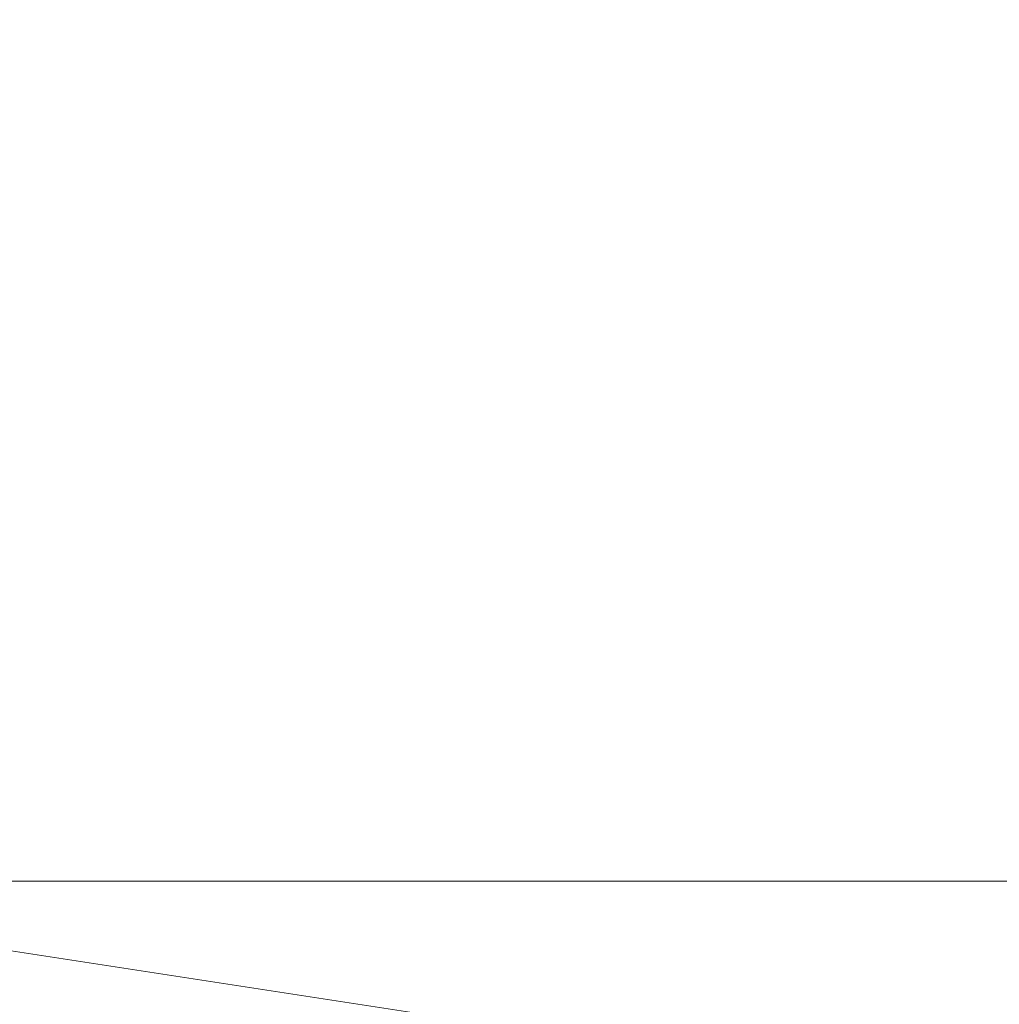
# Model space of a CAD drawing. Header units: inches. Extents: x -263 to 530, y -1 to 602.
# Tile 47 of 256: x -197.905 to -197.705, y 134.475 to 134.676. Entities that reach past the tile are written whole.
import ezdxf

# ---------------------------------------------------------------- set-up
doc = ezdxf.new("R2010")
doc.units = ezdxf.units.IN
doc.header["$MEASUREMENT"] = 0
for name, color, linetype, lineweight in [('A-CLNG', 13, 'Continuous', 13), ('A-FLOR', 192, 'Continuous', 13), ('A-WALL', 113, 'Continuous', 13)]:
    doc.layers.add(name, color=color, linetype=linetype, lineweight=lineweight)

msp = doc.modelspace()

# ---------------------------------------------------------------- meshes
at = {"layer": 'A-CLNG'}
mesh = msp.add_polyface(dxfattribs=at)
corners = [(-198, 134.5, 259.99999), (-198, 134.5, 247.99999), (-136, 134.5, 247.99999), (-136, 134.5, 259.99999)]
mesh.append_faces([[corners[k] for k in face] for face in [(0, 1, 2, 3)]])
mesh = msp.add_polyface(dxfattribs=at)
corners = [(-198, 134.5, 247.99999), (-198, 134.5, 246.49999), (-136, 134.5, 246.49999), (-136, 134.5, 247.99999)]
mesh.append_faces([[corners[k] for k in face] for face in [(0, 1, 2, 3)]])
at = {"layer": 'A-FLOR'}
mesh = msp.add_polyface(dxfattribs=at)
corners = [(-136, 134.5, 114.5), (-136, 134.5, 128), (-198, 134.5, 128), (-198, 134.5, 114.5)]
mesh.append_faces([[corners[k] for k in face] for face in [(0, 1, 2, 3)]])
at = {"layer": 'A-WALL'}
mesh = msp.add_polyface(dxfattribs=at)
corners = [(-189.25, 135, 128), (-189.25, 134.5, 128), (-198, 134.5, 128), (-198, 135, 128)]
mesh.append_faces([[corners[k] for k in face] for face in [(0, 1, 2, 3)]])
mesh = msp.add_polyface(dxfattribs=at)
corners = [(-198, 135, 133), (-198, 134.5, 133), (-189.25, 134.5, 133), (-189.25, 135, 133)]
mesh.append_faces([[corners[k] for k in face] for face in [(0, 1, 2, 3)]])
mesh = msp.add_polyface(dxfattribs=at)
corners = [(-142.5, 134.5, 259.99999), (-142.5, 134.5, 114.5), (-198, 134.5, 114.5), (-204.49999, 134.5, 114.5), (-204.49999, 134.5, 259.99999), (-198, 134.5, 259.99999), (-186, 134.5, 222), (-186, 134.5, 152), (-156, 134.5, 152), (-156, 134.5, 222)]
mesh.append_faces([[corners[k] for k in face] for face in [(1, 8, 9, 0), (8, 1, 2, 7), (7, 2, 3, 6)]], dxfattribs={"vtx0": -1, "vtx2": -1})
mesh.append_faces([[corners[k] for k in face] for face in [(4, 5, 6, 3)]], dxfattribs={"vtx1": -1, "vtx2": -1})
mesh.append_faces([[corners[k] for k in face] for face in [(5, 0, 9, 6)]], dxfattribs={"vtx1": -1, "vtx3": -1})
mesh = msp.add_polyface(dxfattribs=at)
corners = [(-204.49999, 134.5, 114.5), (-198, 134.5, 114.5), (-142.5, 134.5, 114.5), (-142.5, 126, 114.5), (-204.49999, 126, 114.5)]
mesh.append_faces([[corners[k] for k in face] for face in [(1, 4, 0)]], dxfattribs={"vtx0": -1})
mesh.append_faces([[corners[k] for k in face] for face in [(3, 4, 1, 2)]], dxfattribs={"vtx1": -1})
mesh = msp.add_polyface(dxfattribs=at)
corners = [(-142.5, 134.5, 259.99999), (-198, 134.5, 259.99999), (-204.49999, 134.5, 259.99999), (-204.49999, 126, 259.99999), (-142.5, 126, 259.99999)]
mesh.append_faces([[corners[k] for k in face] for face in [(1, 4, 0)]], dxfattribs={"vtx0": -1})
mesh.append_faces([[corners[k] for k in face] for face in [(3, 4, 1, 2)]], dxfattribs={"vtx1": -1})
mesh = msp.add_polyface(dxfattribs=at)
corners = [(-189.25, 134.5, 133), (-198, 134.5, 133), (-198, 134.5, 128), (-189.25, 134.5, 128)]
mesh.append_faces([[corners[k] for k in face] for face in [(0, 1, 2, 3)]])

doc.saveas('drawing.dxf')
